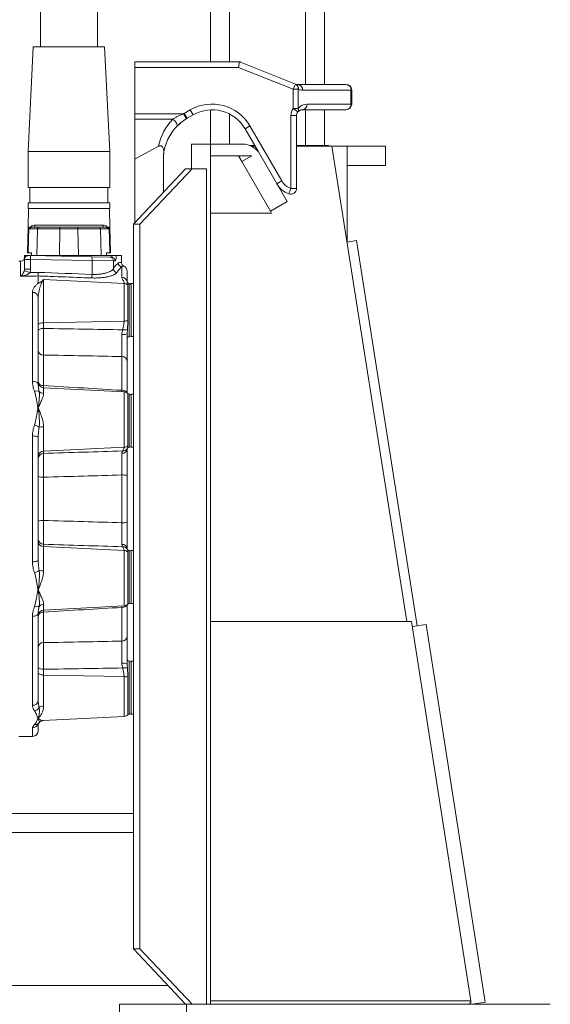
# Model space of a CAD drawing. Header units: millimetres. Extents: x 17 to 1238, y 24 to 2268.
# Tile 5 of 7: x 763 to 1042, y 816 to 1334. Entities that reach past the tile are written whole.
import ezdxf

# ---------------------------------------------------------------- set-up
doc = ezdxf.new("R2010")
doc.units = ezdxf.units.MM

msp = doc.modelspace()

# ---------------------------------------------------------------- linework, layer by layer
at = {"color": 7, "linetype": 'Continuous', "lineweight": 15}
for p, q in [((863.24, 1311.92), (863.24, 2267.91)), ((873.24, 1311.92), (873.24, 2267.91)), ((913.24, 1299.92), (913.24, 2267.91)), ((923.24, 1299.92), (923.24, 2267.91)), ((773.9, 1350.67), (773.9, 1319.67)), ((803.9, 1319.67), (803.9, 1350.67)), ((770.15, 1319.67), (767.4, 1264.67)), ((807.65, 1319.67), (770.15, 1319.67)), ((810.4, 1264.67), (807.65, 1319.67)), ((823.51, 1311.92), (877.94, 1311.92)), ((823.51, 1308.92), (823.51, 1311.92)), ((878.5, 1311.87), (877.94, 1308.92)), ((879.05, 1311.71), (907.9, 1300.17)), ((877.94, 1308.92), (823.51, 1308.92)), ((823.51, 1284.45), (823.51, 1308.92)), ((906.79, 1297.38), (877.94, 1308.92)), ((907.9, 1300.17), (906.79, 1297.38)), ((906.79, 1287.32), (906.79, 1297.38)), ((909.38, 1297.38), (906.79, 1297.38)), ((907.9, 1300.17), (907.98, 1300.14)), ((909.09, 1299.92), (934.51, 1299.92)), ((909.38, 1297.38), (909.38, 1287.32)), ((909.46, 1297.35), (909.38, 1297.38)), ((937.11, 1296.92), (911.69, 1296.92)), ((937.11, 1289.62), (937.11, 1296.92)), ((937.51, 1296.92), (937.11, 1296.92)), ((937.51, 1296.92), (937.51, 1289.62)), ((849.51, 1284.74), (852.6, 1286.52)), ((851.01, 1282.14), (849.51, 1284.74)), ((854.1, 1283.92), (852.6, 1286.52)), ((863.24, 1268.46), (863.24, 1286.58)), ((909.15, 1285.47), (906.79, 1287.32)), ((909.38, 1287.32), (906.79, 1287.32)), ((934.51, 1286.62), (911.51, 1286.62)), ((913.24, 1267.91), (913.24, 1286.62)), ((914.11, 1289.62), (937.11, 1289.62)), ((923.24, 1267.91), (923.24, 1286.62)), ((937.11, 1289.62), (937.51, 1289.62)), ((823.51, 1284.45), (849.02, 1284.45)), ((823.51, 1281.66), (823.51, 1284.45)), ((843.41, 1281.66), (823.51, 1281.66)), ((823.51, 1260.64), (823.51, 1281.66)), ((847.46, 1279.61), (845.35, 1277.62)), ((851.01, 1282.14), (848.04, 1280.09)), ((850.58, 1281.88), (849.02, 1284.45)), ((854.1, 1283.92), (851.01, 1282.14)), ((873.24, 1268.46), (873.24, 1284.39)), ((905.51, 1245.19), (905.51, 1283.62)), ((908.51, 1283.62), (905.51, 1283.62)), ((908.51, 1283.62), (908.51, 1245.19)), ((881.42, 1276.6), (884.02, 1278.1)), ((888.45, 1264.42), (881.42, 1276.6)), ((884.02, 1278.1), (900.72, 1249.18)), ((767.4, 1264.67), (767.4, 1245.67)), ((810.4, 1264.67), (767.4, 1264.67)), ((810.4, 1245.67), (810.4, 1264.67)), ((823.51, 1260.64), (836.01, 1267.39)), ((853.24, 1268.46), (863.3, 1268.46)), ((853.24, 1255.61), (853.24, 1268.46)), ((863.3, 815.99), (863.3, 1268.46)), ((863.3, 1268.46), (881.44, 1268.46)), ((886.44, 1267.91), (883.8, 1267.91)), ((886.73, 1267.41), (884.96, 1267.41)), ((903.54, 1238.28), (888.45, 1264.42)), ((925.27, 1267.91), (908.51, 1267.91)), ((927.08, 1267.41), (908.51, 1267.41)), ((925.27, 1267.91), (925.27, 1267.41)), ((966.48, 1017.46), (927.08, 1267.41)), ((927.08, 1267.41), (935.13, 1267.41)), ((935.13, 1216.99), (935.13, 1267.41)), ((935.13, 1267.41), (955.25, 1267.41)), ((955.25, 1267.41), (955.25, 1257.35)), ((823.51, 1260.64), (823.51, 1227.24)), ((838.51, 1260.49), (838.51, 1243.2)), ((863.3, 1262.43), (884.93, 1262.43)), ((879.74, 1259.39), (877.99, 1262.43)), ((879.74, 1259.39), (884.93, 1262.39)), ((894.83, 1233.25), (879.74, 1259.39)), ((884.93, 1262.43), (884.93, 1262.39)), ((850.18, 1255.61), (822.76, 1226.44)), ((853.62, 1255.61), (826.2, 1226.44)), ((853.62, 1255.61), (850.18, 1255.61)), ((861.18, 1255.61), (853.62, 1255.61)), ((861.18, 1255.61), (861.18, 815.99)), ((955.25, 1257.35), (935.13, 1257.35)), ((898.12, 1247.68), (900.72, 1249.18)), ((810.4, 1245.67), (767.4, 1245.67)), ((768.4, 1245.67), (768.4, 1237.67)), ((809.4, 1237.67), (809.4, 1245.67)), ((904.51, 1242.36), (905.51, 1245.19)), ((908.51, 1245.19), (905.51, 1245.19)), ((894.83, 1233.25), (903.54, 1238.28)), ((767.4, 1237.67), (767.4, 1234.67)), ((810.4, 1237.67), (767.4, 1237.67)), ((767.65, 1234.67), (767.4, 1224.92)), ((810.4, 1234.67), (767.4, 1234.67)), ((810.4, 1224.92), (810.14, 1234.67)), ((810.4, 1234.67), (810.4, 1237.67)), ((895.41, 1232.25), (894.83, 1233.25)), ((863.3, 1232.25), (895.41, 1232.25)), ((767.4, 1224.92), (767.04, 1211.42)), ((767.73, 1224.92), (767.37, 1211.42)), ((767.4, 1224.92), (767.73, 1224.92)), ((767.7, 1223.95), (767.73, 1224.92)), ((772.35, 1223.95), (767.7, 1223.95)), ((767.73, 1224.92), (767.73, 1224.92)), ((770.27, 1224.92), (773.34, 1224.92)), ((771.1, 1225.9), (806.7, 1225.9)), ((772.04, 1209.92), (772.35, 1223.95)), ((773.34, 1224.92), (784.16, 1224.92)), ((784.16, 1223.95), (783.86, 1209.92)), ((784.16, 1224.92), (784.16, 1223.95)), ((784.16, 1224.92), (793.63, 1224.92)), ((793.63, 1223.95), (784.16, 1223.95)), ((793.63, 1224.92), (793.63, 1223.95)), ((793.63, 1224.92), (804.46, 1224.92)), ((793.94, 1209.92), (793.63, 1223.95)), ((804.46, 1224.92), (807.52, 1224.92)), ((805.45, 1223.95), (805.76, 1209.92)), ((810.1, 1223.95), (805.45, 1223.95)), ((810.07, 1224.92), (810.1, 1223.95)), ((810.07, 1224.92), (810.07, 1224.92)), ((810.43, 1211.42), (810.07, 1224.92)), ((810.07, 1224.92), (810.4, 1224.92)), ((810.76, 1211.42), (810.4, 1224.92)), ((826.2, 1226.44), (822.76, 1226.44)), ((822.76, 845.16), (822.76, 1226.44)), ((826.2, 845.16), (826.2, 1226.44)), ((935.03, 1216.98), (940, 1217.76)), ((971.94, 1015.12), (940, 1217.76)), ((765.51, 1207.89), (765.51, 1209.92)), ((765.51, 1202.72), (765.51, 1207.89)), ((768.67, 1207.87), (765.51, 1207.89)), ((767.37, 1211.42), (767.04, 1211.42)), ((767.37, 1211.42), (769.22, 1211.42)), ((767.55, 1209.89), (768.6, 1209.87)), ((771.09, 1209.92), (767.57, 1209.92)), ((768.6, 1209.87), (800.94, 1209.3)), ((768.67, 1207.87), (768.67, 1202.72)), ((801.01, 1207.3), (768.67, 1207.87)), ((769.2, 1211.42), (769.17, 1209.92)), ((769.22, 1211.42), (769.19, 1209.92)), ((771.09, 1209.92), (772.04, 1209.92)), ((783.86, 1209.92), (772.04, 1209.92)), ((783.86, 1209.92), (793.94, 1209.92)), ((805.76, 1209.92), (793.94, 1209.92)), ((800.94, 1209.3), (810.32, 1209.14)), ((801.01, 1200.02), (801.01, 1207.3)), ((812.27, 1207.14), (801.01, 1207.3)), ((807.2, 1209.92), (805.76, 1209.92)), ((811.74, 1209.92), (807.13, 1209.92)), ((808.58, 1211.42), (810.43, 1211.42)), ((808.61, 1209.92), (808.58, 1211.42)), ((808.63, 1209.92), (808.6, 1211.42)), ((810.32, 1209.14), (811.21, 1209.12)), ((810.76, 1211.42), (810.43, 1211.42)), ((812.27, 1202.97), (812.27, 1207.14)), ((813.16, 1207.12), (812.27, 1207.14)), ((813.7, 1209.92), (816.51, 1209.92)), ((816.51, 1206.21), (816.51, 1209.92)), ((763.51, 1206.92), (762.51, 1206.92)), ((763.51, 1199), (763.51, 1206.92)), ((768.67, 1202.72), (765.51, 1202.72)), ((816.67, 1198.55), (816.67, 1204)), ((772.71, 1199.18), (772.71, 1195.49)), ((775.56, 1197.27), (775.56, 1174.6)), ((817.88, 1195.22), (775.56, 1197.27)), ((819.51, 1201.62), (819.51, 1195.7)), ((817.88, 1175.45), (817.88, 1195.22)), ((819.82, 1194.44), (819.82, 1175.77)), ((820.51, 1195.24), (820.51, 1181.24)), ((822.76, 1195.21), (821.51, 1195.17)), ((821.51, 1167.31), (821.51, 1195.17)), ((769.71, 1143.75), (769.71, 1190.56)), ((772.74, 1188.23), (772.71, 1187.95)), ((772.71, 1187.95), (772.71, 1142.27)), ((820.51, 1181.24), (820.51, 1167.24)), ((817.88, 1175.45), (775.56, 1174.6)), ((775.56, 1174.6), (775.56, 1171.59)), ((819.52, 1169.23), (819.51, 1168.86)), ((821.51, 1167.31), (822.76, 1167.26)), ((775.56, 1157.58), (775.56, 1141.5)), ((816.67, 1139.03), (816.67, 1156.78)), ((819.51, 1154.39), (819.51, 1137.6)), ((775.56, 1141.5), (775.54, 1140.43)), ((817.88, 1138.19), (775.56, 1140.41)), ((775.56, 1140.41), (775.56, 1137.42)), ((817.88, 1109.08), (817.88, 1138.19)), ((819.82, 1137.34), (819.82, 1109.86)), ((820.51, 1137.06), (820.51, 1113.16)), ((822.76, 1137.03), (821.51, 1136.99)), ((821.51, 1109.13), (821.51, 1136.99)), ((775.56, 1119.8), (775.56, 1107.03)), ((769.71, 1048.82), (769.71, 1115.02)), ((772.74, 1114.62), (772.71, 1114.23)), ((772.71, 1114.23), (772.71, 1049.62)), ((817.88, 1109.08), (775.56, 1107.03)), ((820.51, 1113.16), (820.51, 1109.06)), ((821.51, 1109.13), (822.76, 1109.09)), ((775.56, 1107.03), (775.56, 1105.78)), ((775.56, 1093.3), (775.56, 1070.55)), ((816.67, 1069.37), (816.67, 1094.47)), ((819.51, 1094.07), (819.51, 1069.77)), ((775.56, 1058.06), (775.56, 1056.81)), ((775.56, 1056.81), (775.56, 1044.05)), ((817.88, 1054.76), (775.56, 1056.81)), ((817.88, 1025.65), (817.88, 1054.76)), ((819.54, 1055.48), (819.58, 1055.4)), ((819.82, 1053.98), (819.82, 1026.5)), ((820.51, 1054.78), (820.51, 1026.78)), ((822.76, 1054.76), (821.51, 1054.71)), ((821.51, 1026.85), (821.51, 1054.71)), ((775.56, 1026.43), (775.56, 1023.43)), ((819.51, 1026.24), (819.51, 1009.45)), ((821.51, 1026.85), (822.76, 1026.81)), ((772.74, 1021.85), (772.71, 1021.58)), ((772.71, 1021.58), (772.71, 975.89)), ((775.54, 1023.39), (775.56, 1022.34)), ((775.56, 1023.43), (817.88, 1025.65)), ((775.56, 1022.34), (775.56, 1006.26)), ((816.67, 1024.82), (816.68, 1025.59)), ((816.67, 1007.07), (816.67, 1024.82)), ((769.71, 973.28), (769.71, 1020.09)), ((968.94, 1017.46), (863.3, 1017.46)), ((1000.12, 817.77), (968.94, 1017.46)), ((969.36, 1014.72), (976.55, 1015.84)), ((1007.61, 817.05), (976.55, 1015.84)), ((820.51, 996.6), (820.51, 968.6)), ((822.76, 996.58), (821.51, 996.53)), ((821.51, 968.67), (821.51, 996.53)), ((775.56, 992.26), (775.56, 989.24)), ((775.56, 989.24), (775.56, 972.86)), ((817.88, 988.4), (775.56, 989.24)), ((817.88, 967.47), (817.88, 988.4)), ((819.82, 988.07), (819.82, 968.32)), ((772.71, 983.38), (772.71, 983.38)), ((772.71, 983.38), (772.71, 983.38)), ((772.71, 963.7), (772.71, 959.92)), ((773.25, 964.3), (773.32, 964.37)), ((775.1, 965.23), (817.88, 967.47)), ((775.1, 965.23), (775.1, 965.23)), ((821.51, 968.67), (822.76, 968.63)), ((769.71, 956.92), (769.71, 961.38)), ((762.51, 956.92), (769.71, 956.92)), ((662.1, 916.36), (822.76, 916.36)), ((652.04, 906.3), (822.76, 906.3)), ((826.2, 845.16), (822.76, 845.16)), ((822.76, 845.16), (850.18, 815.99)), ((826.2, 845.16), (853.62, 815.99)), ((571.56, 825.82), (840.94, 825.82)), ((815.49, 805.93), (815.49, 815.99)), ((850.7, 815.99), (815.49, 815.99)), ((850.7, 805.93), (850.7, 815.99)), ((852.47, 815.99), (850.7, 815.99)), ((853.62, 815.99), (852.47, 815.99)), ((853.62, 815.99), (861.18, 815.99)), ((1041.84, 815.99), (861.18, 815.99)), ((863.3, 817.77), (1000.12, 817.77)), ((1000.12, 816.8), (999.51, 816.8)), ((999.63, 815.99), (999.51, 816.8)), ((1000.12, 817.77), (1000.12, 816.8)), ((1000.78, 815.99), (1007.61, 817.05))]:
    msp.add_line(p, q, dxfattribs=at)
at = {"color": 7, "linetype": 'Continuous', "lineweight": 15, "flags": 128}
for points in [[(845.57, 1277.89), (845.72, 1278.18), (845.74, 1278.58), (845.62, 1279.07), (845.36, 1279.61), (844.99, 1280.17), (844.52, 1280.72), (843.98, 1281.22), (843.41, 1281.66)], [(772.71, 1173.45), (772.77, 1173.67), (772.93, 1173.88), (773.19, 1174.07), (773.54, 1174.24), (773.97, 1174.39), (774.46, 1174.49), (774.99, 1174.57), (775.56, 1174.6)], [(772.71, 1170.44), (772.77, 1170.66), (772.93, 1170.86), (773.19, 1171.06), (773.54, 1171.23), (773.97, 1171.37), (774.46, 1171.48), (774.99, 1171.55), (775.56, 1171.59)], [(769.71, 1143.75), (770.3, 1143.72), (770.86, 1143.64), (771.38, 1143.5), (771.84, 1143.32), (772.21, 1143.09), (772.49, 1142.84), (772.66, 1142.56), (772.71, 1142.27)], [(769.71, 1115.02), (770.3, 1115), (770.86, 1114.96), (771.38, 1114.89), (771.84, 1114.79), (772.21, 1114.67), (772.49, 1114.53), (772.66, 1114.38), (772.71, 1114.23)], [(769.71, 1048.82), (770.3, 1048.84), (770.86, 1048.88), (771.38, 1048.96), (771.84, 1049.06), (772.21, 1049.18), (772.49, 1049.31), (772.66, 1049.46), (772.71, 1049.62)], [(769.71, 1020.09), (770.3, 1020.12), (770.86, 1020.2), (771.38, 1020.34), (771.84, 1020.53), (772.21, 1020.75), (772.49, 1021.01), (772.66, 1021.29), (772.71, 1021.58)], [(772.71, 993.4), (772.77, 993.19), (772.93, 992.98), (773.19, 992.79), (773.54, 992.61), (773.97, 992.47), (774.46, 992.36), (774.99, 992.29), (775.56, 992.26)], [(772.71, 990.39), (772.77, 990.17), (772.93, 989.97), (773.19, 989.77), (773.54, 989.6), (773.97, 989.46), (774.46, 989.35), (774.99, 989.28), (775.56, 989.24)]]:
    msp.add_lwpolyline(points, dxfattribs=at)
at = {"color": 7, "linetype": 'Continuous', "lineweight": 15}
for centre, radius, start, end in [((877.94, 1308.92), 3, 79.0993, 90), ((877.94, 1308.92), 3, 68.1986, 79.0993), ((906.79, 1297.79), 2.62, 350.9735, 65.0227), ((906.87, 1297.76), 2.62, 350.9735, 65.0227), ((909.09, 1302.92), 3, 248.1986, 270), ((908.87, 1297.11), 2.82, 356.1609, 85.5608), ((911.69, 1302.92), 6, 248.1986, 270), ((934.3, 1297.11), 2.82, 356.1609, 85.5608), ((934.51, 1296.92), 3, 0, 90), ((863.51, 1260.49), 28, 120, 121.1624), ((864.1, 1266.6), 23, 30, 120), ((864.1, 1266.6), 20, 30, 120), ((911.51, 1283.62), 6, 142.0003, 180), ((911.51, 1283.62), 3, 142.0003, 180), ((907.54, 1286.61), 1.97, 324.748, 20.991), ((911.51, 1283.62), 3, 90, 142.0003), ((914.11, 1283.62), 6, 90, 142.0003), ((911.3, 1289.43), 2.82, 274.4392, 3.8391), ((934.3, 1289.43), 2.82, 274.4392, 3.8391), ((934.51, 1289.62), 3, 270, 0), ((863.51, 1262.16), 28, 135.8796, 169.2383), ((863.51, 1260.49), 25, 120, 121.1624), ((863.51, 1260.49), 25, 135.8796, 173.6798), ((880.35, 1258.46), 10.06, 36.3087, 83.7516), ((863.51, 1260.49), 25, 173.94, 180), ((837.74, 1263.34), 0.928, 353.6804, 356.7752), ((908.51, 1253.68), 9, 210, 250.5288), ((908.51, 1253.68), 12, 210, 250.5288), ((905.51, 1245.19), 3, 250.5288, 0), ((770.18, 1225.84), 0.921, 275.6793, 3.5452), ((773.34, 1223.93), 0.992, 90.4266, 178.9504), ((804.46, 1223.93), 0.992, 1.0496, 89.5734), ((807.61, 1225.84), 0.921, 176.4548, 264.3207), ((763.51, 1208.92), 2, 270, 0), ((767.51, 1207.89), 2, 89, 180), ((759.06, 1208.53), 9.63, 356.038, 7.9584), ((791.4, 1207.97), 9.63, 356.038, 7.9584), ((810.28, 1207.15), 1.99, 359.705, 88.7249), ((811.17, 1207.13), 1.99, 359.705, 88.7249), ((748.76, 1143.86), 60.39, 71.0363, 74.0093), ((814.31, 1203.07), 2.04, 182.721, 265.448), ((816.81, 1206.01), 2.02, 180.7265, 265.9722), ((816.51, 1201.62), 3, 0, 66.2013), ((818.95, 1199.08), 17.96, 177.0012, 182.9988), ((816.6, 1195.63), 2.92, 1.3888, 88.5148), ((817.74, 1192.1), 3.12, 48.3996, 87.5451), ((820.51, 1196.24), 1, 211.8611, 270), ((820.51, 1194.24), 1, 0, 90), ((769.9, 1187.74), 2.82, 4.2872, 93.7251), ((818.12, 1174.87), 4.11, 256.08, 291.5046), ((817.86, 1181.52), 6.07, 270.1978, 288.8293), ((817.35, 1172.78), 4.48, 261.6226, 298.9465), ((820.51, 1166.24), 1, 90, 180), ((820.51, 1168.24), 1, 270, 0), ((775.39, 1160.28), 2.7, 187.2331, 273.5228), ((816.82, 1154.07), 2.71, 6.8419, 93.2438), ((775.71, 1143.41), 3, 180, 267), ((775.21, 1144.11), 2.63, 198.6404, 277.5976), ((772.09, 1135.05), 3.62, 71.4069, 111.2561), ((775.63, 1140.6), 3.19, 221.7051, 268.7554), ((816.95, 1136.14), 2.9, 31.9526, 95.5864), ((817.72, 1135.2), 3, 45.7006, 87), ((820.51, 1138.06), 1, 225.7006, 270), ((820.51, 1136.06), 1, 0, 90), ((773.76, 1122.14), 7.83, 97.1741, 98.3337), ((771.47, 1121.77), 7.94, 80.5128, 81.6593), ((768.76, 1113.78), 7.32, 52.1428, 73.935), ((775.45, 1109.73), 10.07, 89.3649, 102.606), ((817.74, 1112.2), 3.12, 272.4549, 311.6004), ((820.51, 1108.06), 1, 90, 152.8487), ((820.51, 1110.06), 1, 270, 0), ((775.59, 1104.15), 2.88, 90.6664, 177.7988), ((775.59, 1102.9), 2.88, 90.6664, 177.7988), ((816.8, 1108.6), 2.73, 267.8029, 354.1161), ((817.29, 1109.84), 2.69, 266.7274, 330.7407), ((774.88, 1099.47), 6.21, 249.5786, 276.2333), ((817.34, 1088.94), 5.58, 67.0921, 96.9133), ((774.88, 1064.37), 6.21, 83.7667, 110.4214), ((817.34, 1074.91), 5.58, 263.0867, 292.9079), ((775.59, 1060.94), 2.88, 182.2012, 269.3336), ((775.59, 1059.69), 2.88, 182.2012, 269.3336), ((816.8, 1055.25), 2.73, 5.8839, 92.1971), ((817.29, 1054), 2.69, 29.2593, 93.2726), ((817.74, 1051.65), 3.12, 48.3996, 87.5451), ((820.51, 1055.78), 1, 207.0812, 270), ((820.51, 1053.78), 1, 0, 90), ((768.76, 1050.07), 7.32, 286.065, 307.8572), ((775.45, 1054.11), 10.07, 257.394, 270.6351), ((771.47, 1042.07), 7.94, 278.3407, 279.4872), ((773.76, 1041.7), 7.83, 261.6663, 262.8259), ((775.63, 1023.24), 3.19, 91.2446, 138.2949), ((816.95, 1027.7), 2.9, 264.4136, 328.0474), ((817.72, 1028.65), 3, 273, 314.2994), ((820.51, 1025.78), 1, 90, 134.2994), ((820.51, 1027.78), 1, 270, 0), ((772.09, 1028.79), 3.62, 248.7439, 288.5931), ((775.71, 1020.44), 3, 93, 180), ((775.21, 1019.74), 2.63, 82.4024, 161.3596), ((775.39, 1003.57), 2.7, 86.4772, 172.7669), ((816.82, 1009.77), 2.71, 266.7562, 353.1581), ((817.35, 991.06), 4.48, 61.0535, 98.3774), ((820.51, 997.6), 1, 180, 270), ((820.51, 995.6), 1, 0, 90), ((818.12, 988.97), 4.11, 68.4954, 103.92), ((817.86, 982.33), 6.07, 71.1707, 89.8022), ((769.9, 976.1), 2.82, 266.2749, 355.7128), ((770.23, 973.84), 3.47, 279.1638, 330.5218), ((775.52, 968.92), 3.94, 89.5108, 125.2648), ((820.51, 969.6), 1, 270, 0), ((771.09, 965.69), 2.59, 263.2511, 311.3212), ((772.43, 969.69), 3.2, 273.4847, 276.3061), ((772.82, 969.55), 3.17, 266.5338, 269.3749), ((817.72, 970.47), 3, 273, 314.2994), ((820.51, 967.6), 1, 90, 134.2994), ((769.76, 964.36), 2.97, 269.1792, 343.4326), ((769.71, 959.92), 3, 270, 0)]:
    msp.add_arc(centre, radius, start, end, dxfattribs=at)
for centre, major_axis, ratio, start_param, end_param in [((784.17, 1223.92), (12, -0.02), 0.00218, 1.571327, 2.967016), ((793.63, 1223.92), (12, 0.02), 0.00218, 0.174577, 1.570265), ((767.51, 1211.89), (-0.04, 2), 0.052264, 3.139763, 3.329381), ((811.18, 1211.13), (-0.04, 2), 0.335459, 3.128297, 4.059769), ((813.16, 1211.13), (0, 4), 0.141755, 3.139049, 4.40682), ((816.42, 1081.92), (0, 124.6), 0.140545, 0.093153, 0.239546), ((1612.35, 1081.92), (2423.3, 0), 0.051582, 1.924618, 1.928668), ((1612.25, 1081.92), (2423.3, 0), 0.052408, 1.924595, 1.926474)]:
    msp.add_ellipse(centre, major_axis=major_axis, ratio=ratio, start_param=start_param, end_param=end_param, dxfattribs=at)
for points, knots in [([(843.41, 1281.66), (843.84, 1281.93), (844.28, 1282.19), (845.18, 1282.71), (845.65, 1282.95), (847.06, 1283.65), (848.03, 1284.07), (849.02, 1284.45)], [0, 0, 0, 0, 0.25, 0.25, 0.5, 0.5, 1, 1, 1, 1]), ([(850.58, 1281.88), (849.63, 1281.31), (848.73, 1280.68), (847.47, 1279.67), (847.06, 1279.32), (846.28, 1278.6), (845.91, 1278.25), (845.57, 1277.89)], [0, 0, 0, 0, 0.5, 0.5, 0.75, 0.75, 1, 1, 1, 1]), ([(838.67, 1263.29), (838.72, 1263.82), (838.74, 1264.35), (838.7, 1265.14), (838.67, 1265.4), (838.59, 1265.93), (838.53, 1266.19), (838.35, 1266.68), (838.23, 1266.93), (837.99, 1267.24), (837.9, 1267.33), (837.7, 1267.49), (837.58, 1267.55), (837.23, 1267.68), (836.97, 1267.69), (836.6, 1267.63), (836.47, 1267.59), (836.23, 1267.51), (836.12, 1267.45), (836.01, 1267.39)], [0, 0, 0, 0, 0.25, 0.25, 0.375, 0.375, 0.5, 0.5, 0.625, 0.625, 0.6875, 0.6875, 0.75, 0.75, 0.875, 0.875, 0.9375, 0.9375, 1, 1, 1, 1]), ([(771.1, 1225.9), (770.67, 1225.9), (770.27, 1225.82), (769.56, 1225.58), (769.23, 1225.42), (768.67, 1225.05), (768.42, 1224.84), (768.11, 1224.52), (768.02, 1224.4), (767.84, 1224.18), (767.77, 1224.06), (767.7, 1223.95)], [0, 0, 0, 0, 0.25, 0.25, 0.5, 0.5, 0.75, 0.75, 0.875, 0.875, 1, 1, 1, 1]), ([(770.27, 1224.92), (769.98, 1224.92), (769.7, 1224.88), (769.19, 1224.76), (768.96, 1224.68), (768.53, 1224.5), (768.34, 1224.39), (767.99, 1224.18), (767.84, 1224.06), (767.7, 1223.95)], [0, 0, 0, 0, 0.25, 0.25, 0.5, 0.5, 0.75, 0.75, 1, 1, 1, 1]), ([(806.7, 1225.9), (807.13, 1225.9), (807.53, 1225.82), (808.24, 1225.58), (808.56, 1225.42), (809.13, 1225.05), (809.38, 1224.84), (809.69, 1224.52), (809.78, 1224.4), (809.95, 1224.18), (810.03, 1224.06), (810.1, 1223.95)], [0, 0, 0, 0, 0.25, 0.25, 0.5, 0.5, 0.75, 0.75, 0.875, 0.875, 1, 1, 1, 1]), ([(807.52, 1224.92), (807.82, 1224.92), (808.1, 1224.88), (808.6, 1224.76), (808.84, 1224.68), (809.26, 1224.5), (809.46, 1224.39), (809.81, 1224.18), (809.96, 1224.06), (810.1, 1223.95)], [0, 0, 0, 0, 0.25, 0.25, 0.5, 0.5, 0.75, 0.75, 1, 1, 1, 1]), ([(765.51, 1209.92), (765.51, 1209.92), (765.57, 1209.92), (765.79, 1209.92), (765.94, 1209.92), (766.31, 1209.92), (766.52, 1209.92), (766.86, 1209.92), (766.98, 1209.92), (767.18, 1209.92), (767.25, 1209.92), (767.4, 1209.92), (767.48, 1209.92), (767.57, 1209.92)], [0, 0, 0, 0, 0.25, 0.25, 0.5, 0.5, 0.75, 0.75, 0.875, 0.875, 0.9375, 0.9375, 1, 1, 1, 1]), ([(811.74, 1209.92), (811.86, 1209.92), (811.98, 1209.92), (812.22, 1209.92), (812.34, 1209.92), (812.56, 1209.92), (812.66, 1209.92), (812.86, 1209.92), (812.96, 1209.92), (813.13, 1209.92), (813.21, 1209.92), (813.36, 1209.92), (813.42, 1209.92), (813.59, 1209.92), (813.66, 1209.92), (813.7, 1209.92)], [0, 0, 0, 0, 0.125, 0.125, 0.25, 0.25, 0.375, 0.375, 0.5, 0.5, 0.625, 0.625, 0.75, 0.75, 1, 1, 1, 1]), ([(765.4, 1201.91), (765.34, 1201.7), (765.27, 1201.52), (765.13, 1201.19), (765.05, 1201.03), (764.82, 1200.6), (764.66, 1200.35), (764.33, 1199.9), (764.17, 1199.7), (763.92, 1199.42), (763.84, 1199.33), (763.68, 1199.16), (763.6, 1199.08), (763.51, 1199)], [0, 0, 0, 0, 0.125, 0.125, 0.25, 0.25, 0.5, 0.5, 0.75, 0.75, 0.875, 0.875, 1, 1, 1, 1]), ([(801.01, 1200.02), (801.72, 1199.99), (802.42, 1199.98), (803.44, 1200.01), (803.78, 1200.03), (804.44, 1200.08), (804.78, 1200.11), (805.75, 1200.22), (806.36, 1200.31), (807.23, 1200.48), (807.51, 1200.54), (808.06, 1200.67), (808.32, 1200.74), (809.08, 1200.96), (809.54, 1201.12), (810.36, 1201.46), (810.72, 1201.64), (811.35, 1202.01), (811.61, 1202.2), (812.02, 1202.58), (812.17, 1202.78), (812.27, 1202.97)], [0, 0, 0, 0, 0.125, 0.125, 0.1875, 0.1875, 0.25, 0.25, 0.375, 0.375, 0.4375, 0.4375, 0.5, 0.5, 0.625, 0.625, 0.75, 0.75, 0.875, 0.875, 1, 1, 1, 1]), ([(816.67, 1204), (816.25, 1203.72), (815.82, 1203.33), (814.98, 1202.34), (814.56, 1201.74), (814.14, 1201.03)], [0, 0, 0, 0, 0.5, 0.5, 1, 1, 1, 1]), ([(814.79, 1205.99), (815.08, 1206.18), (815.37, 1206.29), (815.94, 1206.37), (816.23, 1206.33), (816.51, 1206.21)], [0, 0, 0, 0, 0.5, 0.5, 1, 1, 1, 1]), ([(816.51, 1206.21), (816.51, 1206.02), (816.54, 1205.83), (816.65, 1205.45), (816.74, 1205.27), (816.95, 1204.95), (817.08, 1204.8), (817.38, 1204.55), (817.55, 1204.44), (817.73, 1204.37)], [0, 0, 0, 0, 0.25, 0.25, 0.5, 0.5, 0.75, 0.75, 1, 1, 1, 1]), ([(817.73, 1204.37), (817.55, 1204.44), (817.37, 1204.45), (817.02, 1204.33), (816.85, 1204.2), (816.67, 1204)], [0, 0, 0, 0, 0.5, 0.5, 1, 1, 1, 1]), ([(768.39, 1200.97), (768.24, 1200.79), (768.06, 1200.65), (767.69, 1200.38), (767.49, 1200.26), (766.89, 1199.94), (766.48, 1199.77), (765.64, 1199.48), (765.22, 1199.36), (764.58, 1199.2), (764.37, 1199.16), (763.94, 1199.07), (763.73, 1199.03), (763.51, 1199)], [0, 0, 0, 0, 0.125, 0.125, 0.25, 0.25, 0.5, 0.5, 0.75, 0.75, 0.875, 0.875, 1, 1, 1, 1]), ([(772.71, 1199.18), (772.7, 1199.25), (772.7, 1199.35), (772.68, 1199.6), (772.68, 1199.75), (772.67, 1200.08), (772.66, 1200.26), (772.66, 1200.65), (772.66, 1200.85), (772.66, 1201.06)], [0, 0, 0, 0, 0.25, 0.25, 0.5, 0.5, 0.75, 0.75, 1, 1, 1, 1]), ([(801.01, 1198.14), (799.68, 1198.19), (798.35, 1198.24), (797.02, 1198.28), (791.7, 1198.48), (786.38, 1198.68), (781.05, 1198.87), (778.27, 1198.98), (775.49, 1199.08), (772.71, 1199.18), (772.71, 1199.18), (772.71, 1199.18), (772.71, 1199.18)], [0, 0, 0, 0, 0.004, 0.004, 0.004, 0.02, 0.02, 0.02, 0.02835713, 0.02835713, 0.02835713, 0.02835723, 0.02835723, 0.02835723, 0.02835723]), ([(772.71, 1195.49), (772.71, 1195.47), (772.72, 1195.45), (772.74, 1195.42), (772.75, 1195.41), (772.78, 1195.4), (772.8, 1195.4), (772.87, 1195.4), (772.91, 1195.41), (772.98, 1195.43), (773.01, 1195.44), (773.17, 1195.5), (773.28, 1195.55), (773.59, 1195.71), (773.78, 1195.82), (774.15, 1196.05), (774.33, 1196.17), (774.65, 1196.41), (774.8, 1196.53), (774.92, 1196.65)], [0, 0, 0, 0, 0.03125, 0.03125, 0.046875, 0.046875, 0.0625, 0.0625, 0.09375, 0.09375, 0.125, 0.125, 0.25, 0.25, 0.5, 0.5, 0.75, 0.75, 1, 1, 1, 1]), ([(774.92, 1196.65), (774.81, 1196.32), (774.43, 1195.27), (773.57, 1193.04), (772.86, 1190.44), (772.77, 1188.75), (772.74, 1188.23)], [0, 0, 0, 0, 0.157966, 0.49848, 0.845377, 1, 1, 1, 1]), ([(774.92, 1196.65), (775.03, 1196.76), (775.13, 1196.86), (775.34, 1197.07), (775.45, 1197.17), (775.56, 1197.27)], [0, 0, 0, 0, 0.5, 0.5, 1, 1, 1, 1]), ([(814.14, 1201.03), (814.03, 1200.84), (813.85, 1200.65), (813.37, 1200.27), (813.06, 1200.08), (812.31, 1199.71), (811.88, 1199.53), (810.91, 1199.2), (810.37, 1199.04), (809.18, 1198.76), (808.54, 1198.63), (807.19, 1198.41), (806.48, 1198.32), (804.98, 1198.19), (804.2, 1198.14), (802.63, 1198.1), (801.83, 1198.11), (801.01, 1198.14)], [0, 0, 0, 0, 0.125, 0.125, 0.25, 0.25, 0.375, 0.375, 0.5, 0.5, 0.625, 0.625, 0.75, 0.75, 0.875, 0.875, 1, 1, 1, 1]), ([(817.88, 1195.22), (817.88, 1195.53), (817.8, 1195.83), (817.56, 1196.41), (817.4, 1196.69), (817.1, 1197.25), (816.95, 1197.52), (816.74, 1198.05), (816.67, 1198.31), (816.67, 1198.55)], [0, 0, 0, 0, 0.25, 0.25, 0.5, 0.5, 0.75, 0.75, 1, 1, 1, 1]), ([(769.71, 1190.56), (769.71, 1191.03), (769.81, 1191.48), (770.13, 1192.37), (770.35, 1192.8), (770.9, 1193.61), (771.23, 1194.01), (771.93, 1194.76), (772.32, 1195.13), (772.71, 1195.49)], [0, 0, 0, 0, 0.25, 0.25, 0.5, 0.5, 0.75, 0.75, 1, 1, 1, 1]), ([(819.67, 1195.7), (819.65, 1195.75), (819.53, 1195.95), (819.46, 1196.1), (819.47, 1196.08), (819.47, 1196.08)], [0, 0, 0, 0, 0.1532, 0.713661, 1, 1, 1, 1]), ([(819.64, 1195.7), (819.66, 1195.67), (819.73, 1195.59), (819.81, 1195.1), (819.81, 1194.58), (819.82, 1194.44)], [0, 0, 0, 0, 0.23118, 0.78097, 1, 1, 1, 1]), ([(775.56, 1171.59), (775.55, 1170.98), (775.54, 1170.37), (775.53, 1169.11), (775.53, 1168.47), (775.53, 1167.5), (775.52, 1167.17), (775.52, 1166.53), (775.52, 1166.2), (775.52, 1165.24), (775.52, 1164.61), (775.52, 1163.66), (775.52, 1163.35), (775.52, 1162.74), (775.52, 1162.44), (775.52, 1161.55), (775.52, 1160.99), (775.53, 1160.17), (775.53, 1159.91), (775.53, 1159.39), (775.54, 1159.15), (775.54, 1158.43), (775.55, 1157.99), (775.56, 1157.58)], [0, 0, 0, 0, 0.125, 0.125, 0.25, 0.25, 0.3125, 0.3125, 0.375, 0.375, 0.5, 0.5, 0.5625, 0.5625, 0.625, 0.625, 0.75, 0.75, 0.8125, 0.8125, 0.875, 0.875, 1, 1, 1, 1]), ([(775.56, 1171.59), (782.55, 1171.47), (789.54, 1171.35), (796.53, 1171.23), (803.4, 1171.12), (810.27, 1171), (817.13, 1170.88)], [0.00284913, 0.00284913, 0.00284913, 0.00284913, 0.02387031, 0.02387031, 0.02387031, 0.04451498, 0.04451498, 0.04451498, 0.04451498]), ([(816.69, 1168.35), (816.69, 1168.79), (816.75, 1169.22), (816.91, 1170.07), (817.03, 1170.48), (817.13, 1170.88)], [0, 0, 0, 0, 0.5, 0.5, 1, 1, 1, 1]), ([(817.13, 1170.88), (817.3, 1171.64), (817.48, 1172.39), (817.7, 1173.53), (817.77, 1173.91), (817.85, 1174.68), (817.88, 1175.06), (817.88, 1175.45)], [0, 0, 0, 0, 0.5, 0.5, 0.75, 0.75, 1, 1, 1, 1]), ([(819.63, 1171.05), (819.59, 1170.54), (819.54, 1169.93), (819.53, 1169.33), (819.52, 1169.23)], [0, 0, 0, 0, 0.834963, 1, 1, 1, 1]), ([(819.82, 1175.77), (819.82, 1174.92), (819.79, 1174.09), (819.72, 1172.51), (819.67, 1171.76), (819.63, 1171.05)], [0, 0, 0, 0, 0.5, 0.5, 1, 1, 1, 1]), ([(816.67, 1156.78), (816.68, 1157.44), (816.69, 1158.21), (816.7, 1159.3), (816.7, 1159.53), (816.7, 1159.99), (816.7, 1160.22), (816.71, 1160.93), (816.71, 1161.42), (816.71, 1162.18), (816.71, 1162.43), (816.71, 1162.96), (816.71, 1163.22), (816.71, 1164.02), (816.71, 1164.55), (816.71, 1165.63), (816.71, 1166.17), (816.7, 1167.27), (816.7, 1167.81), (816.69, 1168.35)], [0, 0, 0, 0, 0.25, 0.25, 0.3125, 0.3125, 0.375, 0.375, 0.5, 0.5, 0.5625, 0.5625, 0.625, 0.625, 0.75, 0.75, 0.875, 0.875, 1, 1, 1, 1]), ([(819.51, 1168.86), (819.51, 1168.53), (819.51, 1168.19), (819.51, 1167.51), (819.51, 1167.17), (819.51, 1166.14), (819.51, 1165.46), (819.51, 1164.12), (819.51, 1163.45), (819.51, 1162.45), (819.51, 1162.12), (819.51, 1161.47), (819.51, 1161.15), (819.51, 1160.2), (819.51, 1159.59), (819.51, 1158.7), (819.51, 1158.41), (819.51, 1157.84), (819.51, 1157.56), (819.51, 1156.19), (819.51, 1155.23), (819.51, 1154.39)], [0, 0, 0, 0, 0.0625, 0.0625, 0.125, 0.125, 0.25, 0.25, 0.375, 0.375, 0.4375, 0.4375, 0.5, 0.5, 0.625, 0.625, 0.6875, 0.6875, 0.75, 0.75, 1, 1, 1, 1]), ([(816.67, 1156.78), (809.96, 1156.91), (803.25, 1157.04), (796.53, 1157.18), (789.54, 1157.31), (782.55, 1157.45), (775.56, 1157.58)], [0.00284871, 0.00284871, 0.00284871, 0.00284871, 0.02302738, 0.02302738, 0.02302738, 0.04404507, 0.04404507, 0.04404507, 0.04404507]), ([(770.78, 1138.43), (770.46, 1139.3), (770.19, 1140.18), (769.82, 1141.96), (769.71, 1142.85), (769.71, 1143.75)], [0, 0, 0, 0, 0.5, 0.5, 1, 1, 1, 1]), ([(772.71, 1142.27), (772.71, 1141.66), (772.78, 1141.04), (772.97, 1139.78), (773.1, 1139.14), (773.25, 1138.48)], [0, 0, 0, 0, 0.5, 0.5, 1, 1, 1, 1]), ([(775.56, 1141.5), (782.55, 1141.08), (789.54, 1140.66), (796.53, 1140.24), (803.25, 1139.83), (809.96, 1139.43), (816.67, 1139.03)], [0.00284866, 0.00284866, 0.00284866, 0.00284866, 0.02386635, 0.02386635, 0.02386635, 0.04404502, 0.04404502, 0.04404502, 0.04404502]), ([(772.62, 1129.89), (772.38, 1131.35), (772.13, 1132.79), (771.71, 1134.94), (771.56, 1135.65), (771.3, 1136.7), (771.21, 1137.05), (771.01, 1137.74), (770.91, 1138.09), (770.78, 1138.43)], [0, 0, 0, 0, 0.5, 0.5, 0.75, 0.75, 0.875, 0.875, 1, 1, 1, 1]), ([(773.25, 1138.48), (773.3, 1138.18), (773.33, 1137.87), (773.37, 1137.22), (773.38, 1136.89), (773.37, 1135.88), (773.33, 1135.18), (773.22, 1133.73), (773.14, 1132.99), (772.97, 1131.47), (772.88, 1130.7), (772.78, 1129.91)], [0, 0, 0, 0, 0.125, 0.125, 0.25, 0.25, 0.5, 0.5, 0.75, 0.75, 1, 1, 1, 1]), ([(775.56, 1137.42), (775.56, 1136.92), (775.44, 1136.39), (775.19, 1135.54), (775.09, 1135.24), (774.86, 1134.63), (774.74, 1134.33), (774.35, 1133.38), (774.05, 1132.72), (773.44, 1131.36), (773.11, 1130.64), (772.78, 1129.91)], [0, 0, 0, 0, 0.25, 0.25, 0.375, 0.375, 0.5, 0.5, 0.75, 0.75, 1, 1, 1, 1]), ([(816.68, 1138.26), (816.68, 1138.34), (816.68, 1138.57), (816.67, 1138.85), (816.67, 1139.03)], [0, 0, 0, 0, 0.382644, 1, 1, 1, 1]), ([(770.78, 1120.81), (770.91, 1121.17), (771.01, 1121.54), (771.21, 1122.27), (771.3, 1122.64), (771.56, 1123.74), (771.71, 1124.48), (772.13, 1126.7), (772.38, 1128.17), (772.62, 1129.63)], [0, 0, 0, 0, 0.125, 0.125, 0.25, 0.25, 0.5, 0.5, 1, 1, 1, 1]), ([(772.78, 1129.6), (772.97, 1128), (773.16, 1126.37), (773.33, 1123.84), (773.37, 1122.99), (773.38, 1121.71), (773.37, 1121.28), (773.33, 1120.42), (773.3, 1119.99), (773.25, 1119.56)], [0, 0, 0, 0, 0.5, 0.5, 0.75, 0.75, 0.875, 0.875, 1, 1, 1, 1]), ([(775.56, 1119.8), (775.56, 1120.66), (775.44, 1121.51), (775.19, 1122.79), (775.09, 1123.21), (774.86, 1124.06), (774.74, 1124.47), (774.35, 1125.7), (774.05, 1126.5), (773.44, 1128.07), (773.11, 1128.85), (772.78, 1129.6)], [0, 0, 0, 0, 0.25, 0.25, 0.375, 0.375, 0.5, 0.5, 0.75, 0.75, 1, 1, 1, 1]), ([(769.71, 1115.02), (769.71, 1116.02), (769.82, 1117), (770.2, 1118.93), (770.46, 1119.88), (770.78, 1120.81)], [0, 0, 0, 0, 0.5, 0.5, 1, 1, 1, 1]), ([(773.25, 1119.56), (773.1, 1118.68), (772.84, 1117.04), (772.77, 1115.38), (772.74, 1114.62)], [0, 0, 0, 0, 0.537263, 1, 1, 1, 1]), ([(817.13, 1107.16), (817.3, 1107.48), (817.48, 1107.8), (817.7, 1108.28), (817.77, 1108.44), (817.85, 1108.76), (817.88, 1108.92), (817.88, 1109.08)], [0, 0, 0, 0, 0.5, 0.5, 0.75, 0.75, 1, 1, 1, 1]), ([(819.82, 1109.86), (819.82, 1109.51), (819.79, 1109.22), (819.72, 1108.78), (819.67, 1108.62), (819.63, 1108.53)], [0, 0, 0, 0, 0.5, 0.5, 1, 1, 1, 1]), ([(775.56, 1105.78), (775.55, 1105.53), (775.54, 1105.24), (775.53, 1104.56), (775.53, 1104.17), (775.53, 1103.53), (775.52, 1103.31), (775.52, 1102.84), (775.52, 1102.6), (775.52, 1101.86), (775.52, 1101.33), (775.52, 1100.49), (775.52, 1100.2), (775.52, 1099.62), (775.52, 1099.32), (775.52, 1098.42), (775.52, 1097.8), (775.53, 1096.85), (775.53, 1096.53), (775.53, 1095.88), (775.54, 1095.56), (775.54, 1094.59), (775.55, 1093.94), (775.56, 1093.3)], [0, 0, 0, 0, 0.125, 0.125, 0.25, 0.25, 0.3125, 0.3125, 0.375, 0.375, 0.5, 0.5, 0.5625, 0.5625, 0.625, 0.625, 0.75, 0.75, 0.8125, 0.8125, 0.875, 0.875, 1, 1, 1, 1]), ([(775.56, 1105.78), (782.55, 1106.01), (789.54, 1106.25), (796.53, 1106.48), (803.4, 1106.7), (810.27, 1106.93), (817.13, 1107.16)], [0.00284913, 0.00284913, 0.00284913, 0.00284913, 0.02387031, 0.02387031, 0.02387031, 0.04451498, 0.04451498, 0.04451498, 0.04451498]), ([(816.67, 1094.47), (816.68, 1095.56), (816.69, 1096.65), (816.7, 1098), (816.7, 1098.28), (816.7, 1098.81), (816.7, 1099.07), (816.71, 1099.86), (816.71, 1100.37), (816.71, 1101.11), (816.71, 1101.36), (816.71, 1101.85), (816.71, 1102.09), (816.71, 1102.78), (816.71, 1103.23), (816.71, 1104.07), (816.71, 1104.46), (816.7, 1105.21), (816.7, 1105.56), (816.69, 1105.87)], [0, 0, 0, 0, 0.25, 0.25, 0.3125, 0.3125, 0.375, 0.375, 0.5, 0.5, 0.5625, 0.5625, 0.625, 0.625, 0.75, 0.75, 0.875, 0.875, 1, 1, 1, 1]), ([(816.69, 1105.87), (816.69, 1106.13), (816.75, 1106.36), (816.91, 1106.79), (817.03, 1106.99), (817.13, 1107.16)], [0, 0, 0, 0, 0.5, 0.5, 1, 1, 1, 1]), ([(819.51, 1108.32), (819.51, 1108.12), (819.51, 1107.92), (819.51, 1107.49), (819.51, 1107.26), (819.51, 1106.56), (819.51, 1106.06), (819.51, 1105.02), (819.51, 1104.46), (819.51, 1103.59), (819.51, 1103.29), (819.51, 1102.68), (819.51, 1102.38), (819.51, 1101.44), (819.51, 1100.8), (819.51, 1099.83), (819.51, 1099.49), (819.51, 1098.83), (819.51, 1098.49), (819.51, 1096.79), (819.51, 1095.44), (819.51, 1094.07)], [0, 0, 0, 0, 0.0625, 0.0625, 0.125, 0.125, 0.25, 0.25, 0.375, 0.375, 0.4375, 0.4375, 0.5, 0.5, 0.625, 0.625, 0.6875, 0.6875, 0.75, 0.75, 1, 1, 1, 1]), ([(816.67, 1094.47), (809.96, 1094.28), (803.25, 1094.09), (796.53, 1093.9), (789.54, 1093.7), (782.55, 1093.5), (775.56, 1093.3)], [0.00284871, 0.00284871, 0.00284871, 0.00284871, 0.02302738, 0.02302738, 0.02302738, 0.04404507, 0.04404507, 0.04404507, 0.04404507]), ([(775.56, 1070.55), (775.55, 1069.9), (775.54, 1069.25), (775.53, 1067.97), (775.53, 1067.33), (775.53, 1066.37), (775.52, 1066.05), (775.52, 1065.43), (775.52, 1065.13), (775.52, 1064.23), (775.52, 1063.64), (775.52, 1062.8), (775.52, 1062.53), (775.52, 1062), (775.52, 1061.74), (775.52, 1061), (775.52, 1060.53), (775.53, 1059.89), (775.53, 1059.69), (775.53, 1059.3), (775.54, 1059.12), (775.54, 1058.61), (775.55, 1058.31), (775.56, 1058.06)], [0, 0, 0, 0, 0.125, 0.125, 0.25, 0.25, 0.3125, 0.3125, 0.375, 0.375, 0.5, 0.5, 0.5625, 0.5625, 0.625, 0.625, 0.75, 0.75, 0.8125, 0.8125, 0.875, 0.875, 1, 1, 1, 1]), ([(775.56, 1070.55), (782.55, 1070.35), (789.54, 1070.15), (796.53, 1069.94), (803.25, 1069.75), (809.96, 1069.56), (816.67, 1069.37)], [0.00284866, 0.00284866, 0.00284866, 0.00284866, 0.02386635, 0.02386635, 0.02386635, 0.04404502, 0.04404502, 0.04404502, 0.04404502]), ([(816.69, 1057.98), (816.7, 1058.29), (816.7, 1058.64), (816.71, 1059.38), (816.71, 1059.77), (816.71, 1060.61), (816.71, 1061.06), (816.71, 1061.99), (816.71, 1062.48), (816.71, 1063.47), (816.71, 1063.98), (816.7, 1065.03), (816.7, 1065.57), (816.69, 1066.65), (816.69, 1067.19), (816.68, 1068.28), (816.68, 1068.83), (816.67, 1069.37)], [0, 0, 0, 0, 0.125, 0.125, 0.25, 0.25, 0.375, 0.375, 0.5, 0.5, 0.625, 0.625, 0.75, 0.75, 0.875, 0.875, 1, 1, 1, 1]), ([(819.51, 1069.77), (819.51, 1068.41), (819.51, 1067.05), (819.51, 1065.03), (819.51, 1064.35), (819.51, 1063.04), (819.51, 1062.4), (819.51, 1061.16), (819.51, 1060.56), (819.51, 1059.38), (819.51, 1058.83), (819.51, 1057.78), (819.51, 1057.28), (819.51, 1056.35), (819.51, 1055.92), (819.51, 1055.53)], [0, 0, 0, 0, 0.25, 0.25, 0.375, 0.375, 0.5, 0.5, 0.625, 0.625, 0.75, 0.75, 0.875, 0.875, 1, 1, 1, 1]), ([(817.13, 1056.69), (810.27, 1056.91), (803.4, 1057.14), (796.53, 1057.37), (789.54, 1057.6), (782.55, 1057.83), (775.56, 1058.06)], [0.00238664, 0.00238664, 0.00238664, 0.00238664, 0.02303131, 0.02303131, 0.02303131, 0.04405249, 0.04405249, 0.04405249, 0.04405249]), ([(817.88, 1054.76), (817.88, 1054.92), (817.85, 1055.08), (817.77, 1055.4), (817.7, 1055.56), (817.48, 1056.05), (817.3, 1056.37), (817.13, 1056.69)], [0, 0, 0, 0, 0.25, 0.25, 0.5, 0.5, 1, 1, 1, 1]), ([(819.63, 1055.32), (819.67, 1055.22), (819.72, 1055.07), (819.79, 1054.62), (819.82, 1054.33), (819.82, 1053.98)], [0, 0, 0, 0, 0.5, 0.5, 1, 1, 1, 1]), ([(770.78, 1043.03), (770.46, 1043.97), (770.19, 1044.92), (769.82, 1046.84), (769.71, 1047.82), (769.71, 1048.82)], [0, 0, 0, 0, 0.5, 0.5, 1, 1, 1, 1]), ([(772.71, 1049.62), (772.71, 1048.72), (772.78, 1047.83), (772.97, 1046.06), (773.1, 1045.17), (773.25, 1044.29)], [0, 0, 0, 0, 0.5, 0.5, 1, 1, 1, 1]), ([(772.62, 1034.22), (772.38, 1035.68), (772.13, 1037.15), (771.71, 1039.36), (771.56, 1040.1), (771.3, 1041.21), (771.21, 1041.57), (771.01, 1042.31), (770.91, 1042.67), (770.78, 1043.03)], [0, 0, 0, 0, 0.5, 0.5, 0.75, 0.75, 0.875, 0.875, 1, 1, 1, 1]), ([(773.25, 1044.29), (773.3, 1043.86), (773.33, 1043.43), (773.37, 1042.57), (773.38, 1042.14), (773.37, 1040.86), (773.33, 1040.01), (773.22, 1038.33), (773.14, 1037.49), (772.97, 1035.85), (772.88, 1035.04), (772.78, 1034.24)], [0, 0, 0, 0, 0.125, 0.125, 0.25, 0.25, 0.5, 0.5, 0.75, 0.75, 1, 1, 1, 1]), ([(775.56, 1044.05), (775.56, 1043.18), (775.44, 1042.33), (775.19, 1041.06), (775.09, 1040.63), (774.86, 1039.79), (774.74, 1039.37), (774.35, 1038.14), (774.05, 1037.34), (773.44, 1035.77), (773.11, 1035), (772.78, 1034.24)], [0, 0, 0, 0, 0.25, 0.25, 0.375, 0.375, 0.5, 0.5, 0.75, 0.75, 1, 1, 1, 1]), ([(770.78, 1025.42), (770.91, 1025.76), (771.01, 1026.1), (771.21, 1026.8), (771.3, 1027.14), (771.56, 1028.2), (771.71, 1028.91), (772.13, 1031.05), (772.38, 1032.5), (772.62, 1033.96)], [0, 0, 0, 0, 0.125, 0.125, 0.25, 0.25, 0.5, 0.5, 1, 1, 1, 1]), ([(775.56, 1026.43), (775.56, 1026.92), (775.44, 1027.45), (775.19, 1028.31), (775.09, 1028.6), (774.86, 1029.21), (774.74, 1029.52), (774.35, 1030.47), (774.05, 1031.12), (773.44, 1032.49), (773.11, 1033.2), (772.78, 1033.94)], [0, 0, 0, 0, 0.25, 0.25, 0.375, 0.375, 0.5, 0.5, 0.75, 0.75, 1, 1, 1, 1]), ([(772.78, 1033.94), (772.97, 1032.36), (773.16, 1030.84), (773.33, 1028.67), (773.37, 1027.97), (773.38, 1026.95), (773.37, 1026.62), (773.33, 1025.98), (773.3, 1025.66), (773.25, 1025.36)], [0, 0, 0, 0, 0.5, 0.5, 0.75, 0.75, 0.875, 0.875, 1, 1, 1, 1]), ([(769.71, 1020.09), (769.71, 1021), (769.82, 1021.89), (770.2, 1023.66), (770.46, 1024.54), (770.78, 1025.42)], [0, 0, 0, 0, 0.5, 0.5, 1, 1, 1, 1]), ([(773.25, 1025.36), (773.1, 1024.71), (772.84, 1023.51), (772.77, 1022.37), (772.74, 1021.85)], [0, 0, 0, 0, 0.53766, 1, 1, 1, 1]), ([(816.67, 1024.82), (809.96, 1024.41), (803.25, 1024.01), (796.53, 1023.61), (789.54, 1023.18), (782.55, 1022.76), (775.56, 1022.34)], [0.00284871, 0.00284871, 0.00284871, 0.00284871, 0.02302738, 0.02302738, 0.02302738, 0.04404507, 0.04404507, 0.04404507, 0.04404507]), ([(775.56, 1006.26), (775.55, 1005.85), (775.54, 1005.41), (775.53, 1004.46), (775.53, 1003.96), (775.53, 1003.14), (775.52, 1002.86), (775.52, 1002.29), (775.52, 1002), (775.52, 1001.12), (775.52, 1000.51), (775.52, 999.57), (775.52, 999.25), (775.52, 998.61), (775.52, 998.29), (775.52, 997.33), (775.52, 996.68), (775.53, 995.71), (775.53, 995.38), (775.53, 994.74), (775.54, 994.42), (775.54, 993.48), (775.55, 992.86), (775.56, 992.26)], [0, 0, 0, 0, 0.125, 0.125, 0.25, 0.25, 0.3125, 0.3125, 0.375, 0.375, 0.5, 0.5, 0.5625, 0.5625, 0.625, 0.625, 0.75, 0.75, 0.8125, 0.8125, 0.875, 0.875, 1, 1, 1, 1]), ([(775.56, 1006.26), (782.55, 1006.39), (789.54, 1006.53), (796.53, 1006.67), (803.25, 1006.8), (809.96, 1006.93), (816.67, 1007.07)], [0.00284866, 0.00284866, 0.00284866, 0.00284866, 0.02386635, 0.02386635, 0.02386635, 0.04404502, 0.04404502, 0.04404502, 0.04404502]), ([(816.69, 995.49), (816.7, 996.03), (816.7, 996.58), (816.71, 997.67), (816.71, 998.21), (816.71, 999.29), (816.71, 999.82), (816.71, 1000.89), (816.71, 1001.41), (816.71, 1002.42), (816.71, 1002.91), (816.7, 1003.86), (816.7, 1004.32), (816.69, 1005.19), (816.69, 1005.6), (816.68, 1006.37), (816.68, 1006.73), (816.67, 1007.07)], [0, 0, 0, 0, 0.125, 0.125, 0.25, 0.25, 0.375, 0.375, 0.5, 0.5, 0.625, 0.625, 0.75, 0.75, 0.875, 0.875, 1, 1, 1, 1]), ([(819.51, 1009.45), (819.51, 1008.62), (819.51, 1007.65), (819.51, 1006.02), (819.51, 1005.45), (819.51, 1004.26), (819.51, 1003.65), (819.51, 1002.38), (819.51, 1001.73), (819.51, 1000.4), (819.51, 999.73), (819.51, 998.38), (819.51, 997.7), (819.51, 996.34), (819.51, 995.65), (819.51, 994.98)], [0, 0, 0, 0, 0.25, 0.25, 0.375, 0.375, 0.5, 0.5, 0.625, 0.625, 0.75, 0.75, 0.875, 0.875, 1, 1, 1, 1]), ([(819.51, 994.98), (819.51, 994.62), (819.53, 994.26), (819.58, 993.54), (819.61, 993.17), (819.63, 992.8)], [0, 0, 0, 0, 0.5, 0.5, 1, 1, 1, 1]), ([(817.13, 992.96), (810.27, 992.84), (803.4, 992.73), (796.53, 992.61), (789.54, 992.49), (782.55, 992.37), (775.56, 992.26)], [0.00238664, 0.00238664, 0.00238664, 0.00238664, 0.02303131, 0.02303131, 0.02303131, 0.04405249, 0.04405249, 0.04405249, 0.04405249]), ([(817.88, 988.4), (817.88, 988.78), (817.85, 989.16), (817.77, 989.93), (817.7, 990.31), (817.48, 991.45), (817.3, 992.2), (817.13, 992.96)], [0, 0, 0, 0, 0.25, 0.25, 0.5, 0.5, 1, 1, 1, 1]), ([(819.63, 992.8), (819.67, 992.08), (819.72, 991.33), (819.79, 989.75), (819.82, 988.92), (819.82, 988.07)], [0, 0, 0, 0, 0.5, 0.5, 1, 1, 1, 1]), ([(772.71, 975.89), (772.71, 975.23), (772.78, 974.59), (772.97, 973.34), (773.1, 972.73), (773.25, 972.14)], [0, 0, 0, 0, 0.5, 0.5, 1, 1, 1, 1]), ([(770.78, 970.42), (770.46, 970.87), (770.19, 971.33), (769.82, 972.28), (769.71, 972.77), (769.71, 973.28)], [0, 0, 0, 0, 0.5, 0.5, 1, 1, 1, 1]), ([(772.62, 966.49), (772.38, 967.1), (772.13, 967.73), (771.71, 968.72), (771.56, 969.05), (771.3, 969.56), (771.21, 969.73), (771.01, 970.08), (770.91, 970.25), (770.78, 970.42)], [0, 0, 0, 0, 0.5, 0.5, 0.75, 0.75, 0.875, 0.875, 1, 1, 1, 1]), ([(775.56, 972.86), (775.56, 972.13), (775.44, 971.46), (775.19, 970.51), (775.09, 970.21), (774.86, 969.62), (774.74, 969.35), (774.35, 968.55), (774.05, 968.08), (773.44, 967.22), (773.11, 966.84), (772.78, 966.5)], [0, 0, 0, 0, 0.25, 0.25, 0.375, 0.375, 0.5, 0.5, 0.75, 0.75, 1, 1, 1, 1]), ([(773.25, 972.14), (773.3, 971.83), (773.33, 971.53), (773.37, 970.96), (773.38, 970.69), (773.37, 969.89), (773.33, 969.39), (773.22, 968.46), (773.14, 968.02), (772.97, 967.22), (772.88, 966.84), (772.78, 966.5)], [0, 0, 0, 0, 0.125, 0.125, 0.25, 0.25, 0.5, 0.5, 0.75, 0.75, 1, 1, 1, 1]), ([(770.78, 963.12), (770.91, 963.24), (771.01, 963.36), (771.21, 963.61), (771.3, 963.74), (771.56, 964.12), (771.71, 964.39), (772.13, 965.21), (772.38, 965.78), (772.62, 966.38)], [0, 0, 0, 0, 0.125, 0.125, 0.25, 0.25, 0.5, 0.5, 1, 1, 1, 1]), ([(772.52, 963.45), (772.52, 963.45), (772.49, 963.41), (772.57, 963.54), (772.74, 963.7), (772.83, 963.78)], [0, 0, 0, 0, 0.00292, 0.491595, 1, 1, 1, 1]), ([(772.78, 966.38), (772.87, 966.3), (773.33, 965.92), (774.13, 965.43), (774.85, 965.19), (775.08, 965.24), (775.1, 965.25)], [0, 0, 0, 0, 0.0967863, 0.5134301, 0.9407149, 1, 1, 1, 1]), ([(772.78, 966.38), (772.89, 966.03), (773.12, 965.34), (773.32, 964.74), (773.42, 964.41), (773.35, 964.37), (773.33, 964.36)], [0, 0, 0, 0, 0.334421, 0.672133, 0.910379, 1, 1, 1, 1]), ([(772.79, 963.76), (772.86, 963.82), (773.09, 964.02), (773.25, 964.21), (773.36, 964.33)], [0, 0, 0, 0, 0.320545, 1, 1, 1, 1]), ([(773.38, 964.32), (773.41, 964.37), (773.6, 964.66), (774.11, 964.97), (774.71, 965.2), (774.98, 965.21), (775.1, 965.22)], [0, 0, 0, 0, 0.073128, 0.424769, 0.754193, 1, 1, 1, 1]), ([(769.71, 961.38), (769.71, 961.66), (769.82, 961.94), (770.2, 962.52), (770.46, 962.82), (770.78, 963.12)], [0, 0, 0, 0, 0.5, 0.5, 1, 1, 1, 1])]:
    msp.add_open_spline(points, degree=3, knots=knots, dxfattribs=at)
for points in [[(838.65, 1263.13), (838.66, 1263.18), (838.66, 1263.24), (838.67, 1263.29)], [(838.67, 1263.24), (838.66, 1263.2), (838.66, 1263.17), (838.65, 1263.13)], [(765.4, 1201.91), (765.48, 1202.17), (765.51, 1202.44), (765.51, 1202.72)], [(768.67, 1202.72), (768.67, 1202.12), (768.58, 1201.54), (768.39, 1200.97)], [(772.66, 1201.06), (782.11, 1200.71), (791.56, 1200.36), (801.01, 1200.02)], [(772.71, 1199.18), (772.71, 1199.18), (772.71, 1199.18), (772.71, 1199.18)], [(772.62, 1129.63), (772.64, 1129.71), (772.64, 1129.8), (772.62, 1129.89)], [(772.78, 1129.91), (772.8, 1129.81), (772.8, 1129.7), (772.78, 1129.6)], [(817.13, 1056.69), (816.92, 1057.03), (816.69, 1057.45), (816.69, 1057.98)], [(772.62, 1033.96), (772.64, 1034.04), (772.64, 1034.13), (772.62, 1034.22)], [(772.78, 1034.24), (772.8, 1034.14), (772.8, 1034.04), (772.78, 1033.94)], [(817.13, 992.96), (816.92, 993.77), (816.69, 994.6), (816.69, 995.49)], [(772.62, 966.38), (772.64, 966.42), (772.64, 966.45), (772.62, 966.49)], [(772.78, 966.5), (772.8, 966.46), (772.8, 966.42), (772.78, 966.38)]]:
    msp.add_open_spline(points, degree=3, dxfattribs=at)

doc.saveas('drawing.dxf')
